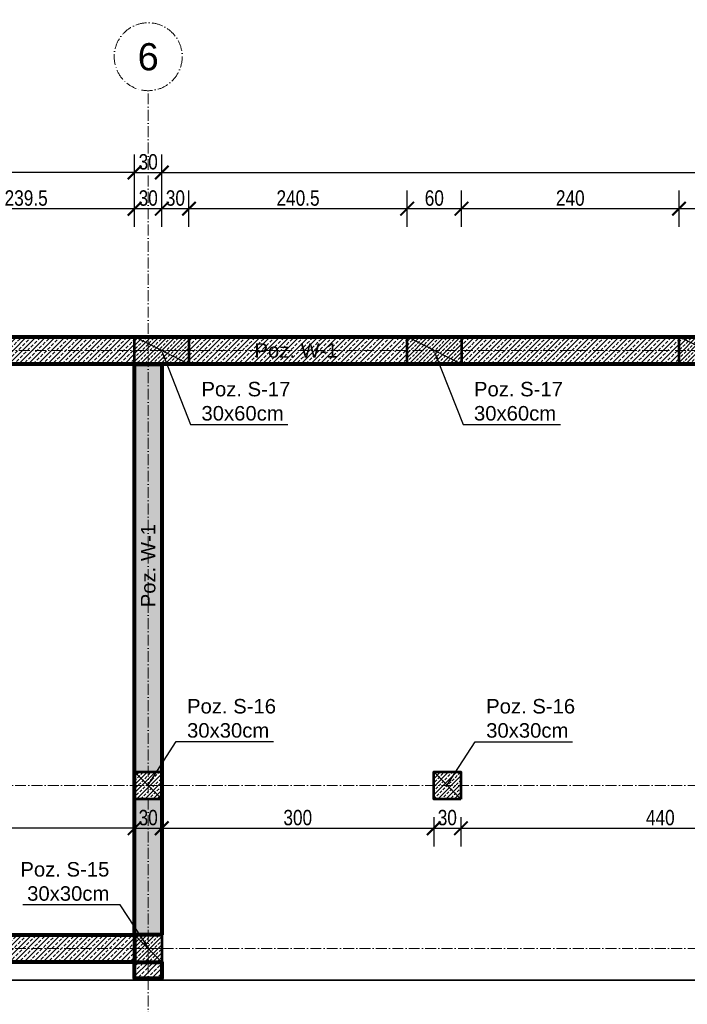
# Model space of a CAD drawing. Header units: inches. Extents: x 201967 to 338763, y -32705 to 30884.
# Tile 144 of 236: x 317392 to 318129, y 10554 to 11641. Entities that reach past the tile are written whole.
import ezdxf
from ezdxf.enums import TextEntityAlignment as Align

# ---------------------------------------------------------------- set-up
doc = ezdxf.new("R2010")
doc.units = ezdxf.units.IN
doc.header["$MEASUREMENT"] = 0
doc.linetypes.add('ACAD_ISO10W100', pattern=[18, 12, -3, 0, -3])
for name, color, linetype, lineweight in [('01 a KONSTRUKCJA żelbet', 94, 'Continuous', 80), ('01 a1 KONSTRUKCJA żelebet', 200, 'Continuous', 53), ('01h2 KONSTRUKCJA pozycje belki', 254, 'Continuous', 13), ('01h3 KONSTRUKCJA pozycje słupy', 252, 'Continuous', 13), ('11 OSIE ściany', 2, 'ACAD_ISO10W100', 5), ('20 KRESKOWANIE ścian', 63, 'Continuous', 5), ('90 WYMIAR', 155, 'Continuous', 9), ('_proj_MURY konstr', 1, 'Continuous', 20)]:
    doc.layers.add(name, color=color, linetype=linetype, lineweight=lineweight)
doc.styles.add('100 arial', font='arial.ttf', dxfattribs={"width": 0.8, "height": 17})
doc.styles.add('arialcce', font='arial.ttf')
doc.styles.add('OPIS', font='arial.ttf')
doc.styles.add('RomanS', font='romans.shx')
doc.dimstyles.new('100', dxfattribs={"dimscale": 10, "dimtxt": 17, "dimasz": 1.5, "dimexe": 2, "dimexo": 2, "dimgap": 0.3, "dimtad": 1, "dimdec": 1, "dimrnd": 0.5, "dimdsep": 46, "dimtxsty": '100 arial', "dimblk": 'ARCHTICK', "dimcen": 10, "dimclrd": 256, "dimclre": 256, "dimclrt": 256, "dimadec": 0, "dimazin": 0, "dimtfac": 1, "dimtdec": 1, "dimtix": 1, "dimtmove": 1, "dimatfit": 3, "dimfxl": 2, "dimfxlon": 1, "dimtolj": 1, "dimarcsym": 0})
doc.dimstyles.new('DIM100txt12', dxfattribs={"dimtxt": 12, "dimasz": 1.05, "dimexe": 0, "dimexo": 8, "dimgap": 4, "dimtad": 1, "dimdec": 7, "dimrnd": 0.5, "dimdsep": 46, "dimtxsty": 'RomanS', "dimblk1": 'DIM', "dimblk2": 'DIM', "dimsah": 1, "dimcen": 0.09, "dimse1": 1, "dimse2": 1, "dimclrt": 256, "dimadec": 1, "dimazin": 0, "dimtfac": 1, "dimtdec": 7, "dimtix": 1, "dimtofl": 0, "dimtmove": 2, "dimatfit": 3, "dimfxl": 1, "dimtolj": 1, "dimtzin": 0, "dimarcsym": 0})
pattern_1 = [(45, (0, -25), (-4.490128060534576, 4.490128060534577), []), (45, (4.490130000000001, -25), (-4.490128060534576, 4.490128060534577), [3.175, -1.5875])]
pattern_2 = [(45, (0, -5154.889396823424), (-5.303300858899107, 5.303300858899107), []), (45, (5.30330085, -5154.889396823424), (-5.303300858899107, 5.303300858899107), [3.75, -1.875])]

# ---------------------------------------------------------------- blocks, each defined once
blk = doc.blocks.new('_ARCHTICK')
at = {"color": 0, "linetype": 'ByBlock', "const_width": 0.15}
blk.add_lwpolyline([(-0.5, -0.5), (0.5, 0.5)], dxfattribs=at)
blk = doc.blocks.new('*D1156')
at = {"layer": '90 WYMIAR', "lineweight": -2, "transparency": 16777216}
for p, q in [((317534.1205437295, 11887.95220172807), (317534.1205437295, 11927.95220172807)), ((319054.1205437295, 11907.95220172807), (317534.1205437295, 11907.95220172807)), ((319054.1205437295, 11907.95220172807), (319054.1205437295, 11887.95220172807))]:
    blk.add_line(p, q, dxfattribs=at)
at = {"layer": 'Defpoints', "color": 0, "transparency": 16777216}
for p in [(319054.1205437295, 11915.75964808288), (317534.1205437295, 11907.95220172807), (317534.1205437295, 11409.25964808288)]:
    blk.add_point(p, dxfattribs=at)
at = {"layer": '90 WYMIAR', "lineweight": -2, "transparency": 16777216, "xscale": 15, "yscale": 15, "zscale": 15, "rotation": 180}
blk.add_blockref('_ARCHTICK', (317534.1205437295, 11907.95220172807), dxfattribs=at)
at = {"layer": '90 WYMIAR', "lineweight": -2, "transparency": 16777216, "xscale": 15, "yscale": 15, "zscale": 15}
blk.add_blockref('_ARCHTICK', (319054.1205437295, 11907.95220172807), dxfattribs=at)
at = {"layer": '90 WYMIAR', "transparency": 16777216, "insert": (318294.1205437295, 11919.63194251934), "char_height": 17, "attachment_point": 5, "style": '100 arial'}
blk.add_mtext('\\A1;1520', dxfattribs=at)
blk = doc.blocks.new('1 osie 1 część BPPZ')
at = {"layer": '11 OSIE ściany'}
for p, q in [((-3437.399999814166, -529.999028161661), (-3437.399999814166, 516.7509718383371)), ((-907.3999998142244, 230.0009718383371), (-4101.782290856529, 230.0009718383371)), ((-1237.399999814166, -249.9990929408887), (-4101.782290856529, -249.9990929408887)), ((-1237.399999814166, -429.999028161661), (-4101.782290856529, -429.999028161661))]:
    blk.add_line(p, q, dxfattribs=at)
blk.add_circle((-3437.399999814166, 554.2509718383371), 37.5, dxfattribs=at)
at = {"layer": '11 OSIE ściany', "style": 'arialcce'}
blk.add_text('6', height=30, dxfattribs=at).set_placement((-3437.399999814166, 554.2509718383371), align=Align.MIDDLE_CENTER)
blk = doc.blocks.new('*U1121')
at = {"lineweight": 5, "ltscale": 0.25}
h = blk.add_hatch(dxfattribs=at)
h.set_pattern_fill('ANSI33', color=5, style=0)
h.set_pattern_definition(pattern_1)
h.paths.add_polyline_path([(0, 0), (-7.105427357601e-16, -30), (30, -30), (30, 0)])
blk.add_lwpolyline([(0, 0), (-7.105427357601e-16, -30), (30, -30), (30, 0)], close=True)
at = {"layer": 'Defpoints'}
blk.add_line((0, 0), (30, -30), dxfattribs=at)
blk = doc.blocks.new('*U1125')
at = {"lineweight": 5, "ltscale": 0.25}
h = blk.add_hatch(dxfattribs=at)
h.set_pattern_fill('ANSI33', color=5, style=0)
h.set_pattern_definition(pattern_1)
h.paths.add_polyline_path([(0, 0), (-4.973799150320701e-15, -60), (30, -60), (30, 0)])
blk.add_lwpolyline([(0, 0), (-4.973799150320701e-15, -60), (30, -60), (30, 0)], close=True)
at = {"layer": 'Defpoints'}
blk.add_line((0, 0), (30, -60), dxfattribs=at)
blk = doc.blocks.new('1 słupy parter rozbudowa 2')
at = {"layer": '01 a1 KONSTRUKCJA żelebet', "xscale": -1, "rotation": 270}
for name, p in [('*U1125', (610, -14.99999999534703)), ('*U1125', (910.6575151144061, -15.00000000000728)), ('*U1125', (1210.657515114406, -15)), ('*U1121', (580, -495.0000647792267)), ('*U1121', (910, -495.0000647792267)), ('*U1121', (580, -675.0000647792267))]:
    blk.add_blockref(name, p, dxfattribs=at)
blk = doc.blocks.new('*D1161')
at = {"layer": '90 WYMIAR', "lineweight": -2, "transparency": 16777216}
for p, q in [((316969.1205437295, 11887.95220172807), (316969.1205437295, 11927.95220172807)), ((317534.1205437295, 11887.95220172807), (317534.1205437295, 11927.95220172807)), ((317534.1205437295, 11907.95220172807), (316969.1205437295, 11907.95220172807))]:
    blk.add_line(p, q, dxfattribs=at)
at = {"layer": 'Defpoints', "color": 0, "transparency": 16777216}
for p in [(316969.1205437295, 11907.95220172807), (316969.1205437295, 11562.50964808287), (317534.1205437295, 11409.25964808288)]:
    blk.add_point(p, dxfattribs=at)
at = {"layer": '90 WYMIAR', "lineweight": -2, "transparency": 16777216, "xscale": 15, "yscale": 15, "zscale": 15, "rotation": 180}
blk.add_blockref('_ARCHTICK', (316969.1205437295, 11907.95220172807), dxfattribs=at)
at = {"layer": '90 WYMIAR', "lineweight": -2, "transparency": 16777216, "xscale": 15, "yscale": 15, "zscale": 15}
blk.add_blockref('_ARCHTICK', (317534.1205437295, 11907.95220172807), dxfattribs=at)
at = {"layer": '90 WYMIAR', "transparency": 16777216, "insert": (317251.6205437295, 11919.63194251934), "char_height": 17, "attachment_point": 5, "style": '100 arial'}
blk.add_mtext('\\A1;565', dxfattribs=at)
blk = doc.blocks.new('DIM')
for p, q in [((7.275957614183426e-12, -13.00000000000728), (7.275957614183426e-12, 12.99999999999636)), ((8.000000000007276, -7.275957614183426e-12), (-7.999999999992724, -7.275957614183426e-12))]:
    blk.add_line(p, q)
at = {"const_width": 1.714285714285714}
blk.add_lwpolyline([(5.714285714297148, 5.714285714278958), (-5.71428571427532, -5.71428571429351)], dxfattribs=at)
blk = doc.blocks.new('*D1196')
at = {"layer": '90 WYMIAR', "lineweight": -2, "transparency": 16777216}
for p, q in [((316776.7828983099, 11749.88683149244), (316736.7828983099, 11749.88683149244)), ((316756.7828983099, 11275.75964808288), (316756.7828983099, 11749.88683149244)), ((316776.7828983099, 11275.75964808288), (316736.7828983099, 11275.75964808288))]:
    blk.add_line(p, q, dxfattribs=at)
at = {"layer": 'Defpoints', "color": 0, "transparency": 16777216}
for p in [(316756.7828983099, 11749.88683149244), (319054.1205437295, 11749.88683149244), (316869.7382526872, 11275.75964808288)]:
    blk.add_point(p, dxfattribs=at)
at = {"layer": '90 WYMIAR', "lineweight": -2, "transparency": 16777216, "xscale": 15, "yscale": 15, "zscale": 15}
for p, rotation in [((316756.7828983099, 11749.88683149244), 90), ((316756.7828983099, 11275.75964808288), 270)]:
    blk.add_blockref('_ARCHTICK', p, dxfattribs=dict(at, rotation=rotation))
at = {"layer": '90 WYMIAR', "transparency": 16777216, "insert": (316745.2828983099, 11512.82323978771), "char_height": 17, "attachment_point": 5, "rotation": 90, "style": '100 arial'}
blk.add_mtext('\\A1;474', dxfattribs=at)
blk = doc.blocks.new('*D1538')
at = {"layer": '90 WYMIAR', "lineweight": -2, "transparency": 16777216}
for p, q in [((317519.1205437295, 10760.75958330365), (317519.1205437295, 10728.53249348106)), ((317549.1205437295, 10760.75958330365), (317549.1205437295, 10728.53249348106)), ((317519.1205437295, 10748.53249348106), (317549.1205437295, 10748.53249348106))]:
    blk.add_line(p, q, dxfattribs=at)
at = {"layer": 'Defpoints', "color": 0, "transparency": 16777216}
for p in [(317519.1205437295, 10780.75958330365), (317549.1205437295, 10780.75958330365), (317549.1205437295, 10748.53249348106)]:
    blk.add_point(p, dxfattribs=at)
at = {"layer": '90 WYMIAR', "lineweight": -2, "transparency": 16777216, "xscale": 15, "yscale": 15, "zscale": 15, "rotation": 180}
blk.add_blockref('_ARCHTICK', (317519.1205437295, 10748.53249348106), dxfattribs=at)
at = {"layer": '90 WYMIAR', "lineweight": -2, "transparency": 16777216, "xscale": 15, "yscale": 15, "zscale": 15}
blk.add_blockref('_ARCHTICK', (317549.1205437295, 10748.53249348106), dxfattribs=at)
at = {"layer": '90 WYMIAR', "transparency": 16777216, "insert": (317534.1205437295, 10760.21803236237), "char_height": 17, "attachment_point": 5, "style": '100 arial'}
blk.add_mtext('\\A1;30', dxfattribs=at)
blk = doc.blocks.new('*D1539')
at = {"layer": '90 WYMIAR', "lineweight": -2, "transparency": 16777216}
for p, q in [((317549.1205437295, 10760.75958330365), (317549.1205437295, 10728.53249348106)), ((317849.1205437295, 10760.75958330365), (317849.1205437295, 10728.53249348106)), ((317549.1205437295, 10748.53249348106), (317849.1205437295, 10748.53249348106))]:
    blk.add_line(p, q, dxfattribs=at)
at = {"layer": 'Defpoints', "color": 0, "transparency": 16777216}
for p in [(317549.1205437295, 10780.75958330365), (317849.1205437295, 10780.75958330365), (317849.1205437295, 10748.53249348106)]:
    blk.add_point(p, dxfattribs=at)
at = {"layer": '90 WYMIAR', "lineweight": -2, "transparency": 16777216, "xscale": 15, "yscale": 15, "zscale": 15, "rotation": 180}
blk.add_blockref('_ARCHTICK', (317549.1205437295, 10748.53249348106), dxfattribs=at)
at = {"layer": '90 WYMIAR', "lineweight": -2, "transparency": 16777216, "xscale": 15, "yscale": 15, "zscale": 15}
blk.add_blockref('_ARCHTICK', (317849.1205437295, 10748.53249348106), dxfattribs=at)
at = {"layer": '90 WYMIAR', "transparency": 16777216, "insert": (317699.1205437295, 10760.21803236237), "char_height": 17, "attachment_point": 5, "style": '100 arial'}
blk.add_mtext('\\A1;300', dxfattribs=at)
blk = doc.blocks.new('*D1540')
at = {"layer": '90 WYMIAR', "lineweight": -2, "transparency": 16777216}
for p, q in [((317849.1205437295, 10760.75958330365), (317849.1205437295, 10728.53249348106)), ((317879.1205437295, 10760.75958330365), (317879.1205437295, 10728.53249348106)), ((317849.1205437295, 10748.53249348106), (317879.1205437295, 10748.53249348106))]:
    blk.add_line(p, q, dxfattribs=at)
at = {"layer": 'Defpoints', "color": 0, "transparency": 16777216}
for p in [(317849.1205437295, 10780.75958330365), (317879.1205437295, 10780.75958330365), (317879.1205437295, 10748.53249348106)]:
    blk.add_point(p, dxfattribs=at)
at = {"layer": '90 WYMIAR', "lineweight": -2, "transparency": 16777216, "xscale": 15, "yscale": 15, "zscale": 15, "rotation": 180}
blk.add_blockref('_ARCHTICK', (317849.1205437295, 10748.53249348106), dxfattribs=at)
at = {"layer": '90 WYMIAR', "lineweight": -2, "transparency": 16777216, "xscale": 15, "yscale": 15, "zscale": 15}
blk.add_blockref('_ARCHTICK', (317879.1205437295, 10748.53249348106), dxfattribs=at)
at = {"layer": '90 WYMIAR', "transparency": 16777216, "insert": (317864.1205437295, 10760.21803236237), "char_height": 17, "attachment_point": 5, "style": '100 arial'}
blk.add_mtext('\\A1;30', dxfattribs=at)
blk = doc.blocks.new('*D1541')
at = {"layer": '90 WYMIAR', "lineweight": -2, "transparency": 16777216}
for p, q in [((317879.1205437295, 10760.75958330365), (317879.1205437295, 10728.53249348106)), ((318319.1205437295, 10760.75958330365), (318319.1205437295, 10728.53249348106)), ((317879.1205437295, 10748.53249348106), (318319.1205437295, 10748.53249348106))]:
    blk.add_line(p, q, dxfattribs=at)
at = {"layer": 'Defpoints', "color": 0, "transparency": 16777216}
for p in [(317879.1205437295, 10780.75958330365), (318319.1205437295, 10780.75958330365), (318319.1205437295, 10748.53249348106)]:
    blk.add_point(p, dxfattribs=at)
at = {"layer": '90 WYMIAR', "lineweight": -2, "transparency": 16777216, "xscale": 15, "yscale": 15, "zscale": 15, "rotation": 180}
blk.add_blockref('_ARCHTICK', (317879.1205437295, 10748.53249348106), dxfattribs=at)
at = {"layer": '90 WYMIAR', "lineweight": -2, "transparency": 16777216, "xscale": 15, "yscale": 15, "zscale": 15}
blk.add_blockref('_ARCHTICK', (318319.1205437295, 10748.53249348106), dxfattribs=at)
at = {"layer": '90 WYMIAR', "transparency": 16777216, "insert": (318099.1205437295, 10760.21223427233), "char_height": 17, "attachment_point": 5, "style": '100 arial'}
blk.add_mtext('\\A1;440', dxfattribs=at)
blk = doc.blocks.new('*D1550')
at = {"layer": '90 WYMIAR', "lineweight": -2, "transparency": 16777216}
for p, q in [((316984.1205437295, 10728.53249348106), (316984.1205437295, 10768.53249348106)), ((317519.1205437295, 10760.75958330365), (317519.1205437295, 10728.53249348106)), ((317519.1205437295, 10748.53249348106), (316984.1205437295, 10748.53249348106))]:
    blk.add_line(p, q, dxfattribs=at)
at = {"layer": 'Defpoints', "color": 0, "transparency": 16777216}
for p in [(317519.1205437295, 10780.75958330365), (316984.1205437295, 10748.53249348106), (316984.1205437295, 10630.75964596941)]:
    blk.add_point(p, dxfattribs=at)
at = {"layer": '90 WYMIAR', "lineweight": -2, "transparency": 16777216, "xscale": 15, "yscale": 15, "zscale": 15, "rotation": 180}
blk.add_blockref('_ARCHTICK', (316984.1205437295, 10748.53249348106), dxfattribs=at)
at = {"layer": '90 WYMIAR', "lineweight": -2, "transparency": 16777216, "xscale": 15, "yscale": 15, "zscale": 15}
blk.add_blockref('_ARCHTICK', (317519.1205437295, 10748.53249348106), dxfattribs=at)
at = {"layer": '90 WYMIAR', "transparency": 16777216, "insert": (317251.6205437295, 10760.21803236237), "char_height": 17, "attachment_point": 5, "style": '100 arial'}
blk.add_mtext('\\A1;535', dxfattribs=at)
blk = doc.blocks.new('*D1565')
at = {"layer": '90 WYMIAR', "lineweight": -2, "transparency": 16777216}
for p, q in [((318119.7780588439, 11412.26559632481), (318119.7780588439, 11452.26559632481)), ((318179.7780588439, 11412.26559632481), (318179.7780588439, 11452.26559632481)), ((318179.7780588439, 11432.26559632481), (318119.7780588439, 11432.26559632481))]:
    blk.add_line(p, q, dxfattribs=at)
at = {"layer": 'Defpoints', "color": 0, "transparency": 16777216}
for p in [(318119.7780588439, 11432.26559632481), (318119.7780588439, 11290.75964808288), (318179.7780588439, 11290.75964808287)]:
    blk.add_point(p, dxfattribs=at)
at = {"layer": '90 WYMIAR', "lineweight": -2, "transparency": 16777216, "xscale": 15, "yscale": 15, "zscale": 15, "rotation": 180}
blk.add_blockref('_ARCHTICK', (318119.7780588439, 11432.26559632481), dxfattribs=at)
at = {"layer": '90 WYMIAR', "lineweight": -2, "transparency": 16777216, "xscale": 15, "yscale": 15, "zscale": 15}
blk.add_blockref('_ARCHTICK', (318179.7780588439, 11432.26559632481), dxfattribs=at)
at = {"layer": '90 WYMIAR', "transparency": 16777216, "insert": (318149.7780588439, 11443.94533711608), "char_height": 17, "attachment_point": 5, "style": '100 arial'}
blk.add_mtext('\\A1;60', dxfattribs=at)
blk = doc.blocks.new('*D1566')
at = {"layer": '90 WYMIAR', "lineweight": -2, "transparency": 16777216}
for p, q in [((317879.7780588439, 11412.26559632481), (317879.7780588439, 11452.26559632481)), ((318119.7780588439, 11412.26559632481), (318119.7780588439, 11452.26559632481)), ((318119.7780588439, 11432.26559632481), (317879.7780588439, 11432.26559632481))]:
    blk.add_line(p, q, dxfattribs=at)
at = {"layer": 'Defpoints', "color": 0, "transparency": 16777216}
for p in [(317879.7780588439, 11432.26559632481), (317879.7780588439, 11290.75964808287), (318119.7780588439, 11290.75964808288)]:
    blk.add_point(p, dxfattribs=at)
at = {"layer": '90 WYMIAR', "lineweight": -2, "transparency": 16777216, "xscale": 15, "yscale": 15, "zscale": 15, "rotation": 180}
blk.add_blockref('_ARCHTICK', (317879.7780588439, 11432.26559632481), dxfattribs=at)
at = {"layer": '90 WYMIAR', "lineweight": -2, "transparency": 16777216, "xscale": 15, "yscale": 15, "zscale": 15}
blk.add_blockref('_ARCHTICK', (318119.7780588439, 11432.26559632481), dxfattribs=at)
at = {"layer": '90 WYMIAR', "transparency": 16777216, "insert": (317999.7780588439, 11443.94533711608), "char_height": 17, "attachment_point": 5, "style": '100 arial'}
blk.add_mtext('\\A1;240', dxfattribs=at)
blk = doc.blocks.new('*D1567')
at = {"layer": '90 WYMIAR', "lineweight": -2, "transparency": 16777216}
for p, q in [((317819.7780588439, 11412.26559632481), (317819.7780588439, 11452.26559632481)), ((317879.7780588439, 11412.26559632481), (317879.7780588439, 11452.26559632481)), ((317879.7780588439, 11432.26559632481), (317819.7780588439, 11432.26559632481))]:
    blk.add_line(p, q, dxfattribs=at)
at = {"layer": 'Defpoints', "color": 0, "transparency": 16777216}
for p in [(317819.7780588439, 11432.26559632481), (317819.7780588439, 11290.75964808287), (317879.7780588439, 11290.75964808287)]:
    blk.add_point(p, dxfattribs=at)
at = {"layer": '90 WYMIAR', "lineweight": -2, "transparency": 16777216, "xscale": 15, "yscale": 15, "zscale": 15, "rotation": 180}
blk.add_blockref('_ARCHTICK', (317819.7780588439, 11432.26559632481), dxfattribs=at)
at = {"layer": '90 WYMIAR', "lineweight": -2, "transparency": 16777216, "xscale": 15, "yscale": 15, "zscale": 15}
blk.add_blockref('_ARCHTICK', (317879.7780588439, 11432.26559632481), dxfattribs=at)
at = {"layer": '90 WYMIAR', "transparency": 16777216, "insert": (317849.7780588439, 11443.94533711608), "char_height": 17, "attachment_point": 5, "style": '100 arial'}
blk.add_mtext('\\A1;60', dxfattribs=at)
blk = doc.blocks.new('*D1568')
at = {"layer": '90 WYMIAR', "lineweight": -2, "transparency": 16777216}
for p, q in [((317579.1205437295, 11412.26559632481), (317579.1205437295, 11452.26559632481)), ((317819.7780588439, 11412.26559632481), (317819.7780588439, 11452.26559632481)), ((317819.7780588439, 11432.26559632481), (317579.1205437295, 11432.26559632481))]:
    blk.add_line(p, q, dxfattribs=at)
at = {"layer": 'Defpoints', "color": 0, "transparency": 16777216}
for p in [(317579.1205437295, 11432.26559632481), (317579.1205437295, 11290.75964808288), (317819.7780588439, 11290.75964808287)]:
    blk.add_point(p, dxfattribs=at)
at = {"layer": '90 WYMIAR', "lineweight": -2, "transparency": 16777216, "xscale": 15, "yscale": 15, "zscale": 15, "rotation": 180}
blk.add_blockref('_ARCHTICK', (317579.1205437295, 11432.26559632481), dxfattribs=at)
at = {"layer": '90 WYMIAR', "lineweight": -2, "transparency": 16777216, "xscale": 15, "yscale": 15, "zscale": 15}
blk.add_blockref('_ARCHTICK', (317819.7780588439, 11432.26559632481), dxfattribs=at)
at = {"layer": '90 WYMIAR', "transparency": 16777216, "insert": (317699.4493012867, 11443.94533711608), "char_height": 17, "attachment_point": 5, "style": '100 arial'}
blk.add_mtext('\\A1;240.5', dxfattribs=at)
blk = doc.blocks.new('*D1569')
at = {"layer": '90 WYMIAR', "lineweight": -2, "transparency": 16777216}
for p, q in [((317549.1205437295, 11412.26559632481), (317549.1205437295, 11452.26559632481)), ((317579.1205437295, 11412.26559632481), (317579.1205437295, 11452.26559632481)), ((317579.1205437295, 11432.26559632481), (317549.1205437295, 11432.26559632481))]:
    blk.add_line(p, q, dxfattribs=at)
at = {"layer": 'Defpoints', "color": 0, "transparency": 16777216}
for p in [(317549.1205437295, 11432.26559632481), (317579.1205437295, 11290.75964808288), (317549.1205437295, 11260.75964808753)]:
    blk.add_point(p, dxfattribs=at)
at = {"layer": '90 WYMIAR', "lineweight": -2, "transparency": 16777216, "xscale": 15, "yscale": 15, "zscale": 15, "rotation": 180}
blk.add_blockref('_ARCHTICK', (317549.1205437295, 11432.26559632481), dxfattribs=at)
at = {"layer": '90 WYMIAR', "lineweight": -2, "transparency": 16777216, "xscale": 15, "yscale": 15, "zscale": 15}
blk.add_blockref('_ARCHTICK', (317579.1205437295, 11432.26559632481), dxfattribs=at)
at = {"layer": '90 WYMIAR', "transparency": 16777216, "insert": (317564.1205437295, 11443.95113520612), "char_height": 17, "attachment_point": 5, "style": '100 arial'}
blk.add_mtext('\\A1;30', dxfattribs=at)
blk = doc.blocks.new('*D1570')
at = {"layer": '90 WYMIAR', "lineweight": -2, "transparency": 16777216}
for p, q in [((317519.1205437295, 11412.26559632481), (317519.1205437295, 11452.26559632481)), ((317549.1205437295, 11412.26559632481), (317549.1205437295, 11452.26559632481)), ((317549.1205437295, 11432.26559632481), (317519.1205437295, 11432.26559632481))]:
    blk.add_line(p, q, dxfattribs=at)
at = {"layer": 'Defpoints', "color": 0, "transparency": 16777216}
for p in [(317519.1205437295, 11432.26559632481), (317519.1205437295, 11275.75964808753), (317549.1205437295, 11260.75964808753)]:
    blk.add_point(p, dxfattribs=at)
at = {"layer": '90 WYMIAR', "lineweight": -2, "transparency": 16777216, "xscale": 15, "yscale": 15, "zscale": 15, "rotation": 180}
blk.add_blockref('_ARCHTICK', (317519.1205437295, 11432.26559632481), dxfattribs=at)
at = {"layer": '90 WYMIAR', "lineweight": -2, "transparency": 16777216, "xscale": 15, "yscale": 15, "zscale": 15}
blk.add_blockref('_ARCHTICK', (317549.1205437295, 11432.26559632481), dxfattribs=at)
at = {"layer": '90 WYMIAR', "transparency": 16777216, "insert": (317534.1205437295, 11443.95113520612), "char_height": 17, "attachment_point": 5, "style": '100 arial'}
blk.add_mtext('\\A1;30', dxfattribs=at)
blk = doc.blocks.new('*D1571')
at = {"layer": '90 WYMIAR', "lineweight": -2, "transparency": 16777216}
for p, q in [((317279.7780588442, 11412.26559632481), (317279.7780588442, 11452.26559632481)), ((317519.1205437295, 11412.26559632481), (317519.1205437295, 11452.26559632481)), ((317519.1205437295, 11432.26559632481), (317279.7780588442, 11432.26559632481))]:
    blk.add_line(p, q, dxfattribs=at)
at = {"layer": 'Defpoints', "color": 0, "transparency": 16777216}
for p in [(317279.7780588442, 11432.26559632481), (317279.7780588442, 11275.75964808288), (317519.1205437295, 11275.75964808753)]:
    blk.add_point(p, dxfattribs=at)
at = {"layer": '90 WYMIAR', "lineweight": -2, "transparency": 16777216, "xscale": 15, "yscale": 15, "zscale": 15, "rotation": 180}
blk.add_blockref('_ARCHTICK', (317279.7780588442, 11432.26559632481), dxfattribs=at)
at = {"layer": '90 WYMIAR', "lineweight": -2, "transparency": 16777216, "xscale": 15, "yscale": 15, "zscale": 15}
blk.add_blockref('_ARCHTICK', (317519.1205437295, 11432.26559632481), dxfattribs=at)
at = {"layer": '90 WYMIAR', "transparency": 16777216, "insert": (317399.4493012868, 11443.95113520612), "char_height": 17, "attachment_point": 5, "style": '100 arial'}
blk.add_mtext('\\A1;239.5', dxfattribs=at)
blk = doc.blocks.new('*D1575')
at = {"layer": '90 WYMIAR', "lineweight": -2, "transparency": 16777216}
for p, q in [((316984.1205437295, 11452.26559632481), (316984.1205437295, 11492.26559632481)), ((317519.1205437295, 11452.26559632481), (317519.1205437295, 11492.26559632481)), ((317519.1205437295, 11472.26559632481), (316984.1205437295, 11472.26559632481))]:
    blk.add_line(p, q, dxfattribs=at)
at = {"layer": 'Defpoints', "color": 0, "transparency": 16777216}
for p in [(316984.1205437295, 11472.26559632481), (316984.1205437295, 11290.75964808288), (317519.1205437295, 11260.75964808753)]:
    blk.add_point(p, dxfattribs=at)
at = {"layer": '90 WYMIAR', "lineweight": -2, "transparency": 16777216, "xscale": 15, "yscale": 15, "zscale": 15, "rotation": 180}
blk.add_blockref('_ARCHTICK', (316984.1205437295, 11472.26559632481), dxfattribs=at)
at = {"layer": '90 WYMIAR', "lineweight": -2, "transparency": 16777216, "xscale": 15, "yscale": 15, "zscale": 15}
blk.add_blockref('_ARCHTICK', (317519.1205437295, 11472.26559632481), dxfattribs=at)
at = {"layer": '90 WYMIAR', "transparency": 16777216, "insert": (317251.6205437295, 11483.95113520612), "char_height": 17, "attachment_point": 5, "style": '100 arial'}
blk.add_mtext('\\A1;535', dxfattribs=at)
blk = doc.blocks.new('*D1577')
at = {"layer": '90 WYMIAR', "lineweight": -2, "transparency": 16777216}
for p, q in [((317519.1205437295, 11452.26559632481), (317519.1205437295, 11492.26559632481)), ((317549.1205437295, 11452.26559632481), (317549.1205437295, 11492.26559632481)), ((317519.1205437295, 11472.26559632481), (317549.1205437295, 11472.26559632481))]:
    blk.add_line(p, q, dxfattribs=at)
at = {"layer": 'Defpoints', "color": 0, "transparency": 16777216}
for p in [(317549.1205437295, 11472.26559632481), (317519.1205437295, 11260.75964808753), (317549.1205437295, 11260.75964808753)]:
    blk.add_point(p, dxfattribs=at)
at = {"layer": '90 WYMIAR', "lineweight": -2, "transparency": 16777216, "xscale": 15, "yscale": 15, "zscale": 15, "rotation": 180}
blk.add_blockref('_ARCHTICK', (317519.1205437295, 11472.26559632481), dxfattribs=at)
at = {"layer": '90 WYMIAR', "lineweight": -2, "transparency": 16777216, "xscale": 15, "yscale": 15, "zscale": 15}
blk.add_blockref('_ARCHTICK', (317549.1205437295, 11472.26559632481), dxfattribs=at)
at = {"layer": '90 WYMIAR', "transparency": 16777216, "insert": (317534.1205437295, 11483.95113520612), "char_height": 17, "attachment_point": 5, "style": '100 arial'}
blk.add_mtext('\\A1;30', dxfattribs=at)
blk = doc.blocks.new('*D1578')
at = {"layer": '90 WYMIAR', "lineweight": -2, "transparency": 16777216}
for p, q in [((317549.1205437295, 11452.26559632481), (317549.1205437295, 11492.26559632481)), ((319289.1205437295, 11452.26559632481), (319289.1205437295, 11492.26559632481)), ((317549.1205437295, 11472.26559632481), (319289.1205437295, 11472.26559632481))]:
    blk.add_line(p, q, dxfattribs=at)
at = {"layer": 'Defpoints', "color": 0, "transparency": 16777216}
for p in [(319289.1205437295, 11472.26559632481), (319289.1205437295, 11290.75964808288), (317549.1205437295, 11260.75964808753)]:
    blk.add_point(p, dxfattribs=at)
at = {"layer": '90 WYMIAR', "lineweight": -2, "transparency": 16777216, "xscale": 15, "yscale": 15, "zscale": 15, "rotation": 180}
blk.add_blockref('_ARCHTICK', (317549.1205437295, 11472.26559632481), dxfattribs=at)
at = {"layer": '90 WYMIAR', "lineweight": -2, "transparency": 16777216, "xscale": 15, "yscale": 15, "zscale": 15}
blk.add_blockref('_ARCHTICK', (319289.1205437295, 11472.26559632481), dxfattribs=at)
at = {"layer": '90 WYMIAR', "transparency": 16777216, "insert": (318419.1205437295, 11483.94533711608), "char_height": 17, "attachment_point": 5, "style": '100 arial'}
blk.add_mtext('\\A1;1740', dxfattribs=at)

msp = doc.modelspace()

# ---------------------------------------------------------------- hatches: boundary and pattern name
at = {"layer": '20 KRESKOWANIE ścian'}
h = msp.add_hatch(dxfattribs=at)
h.set_pattern_fill('ANSI33', color=256, scale=30)
h.set_pattern_definition([(45, (-2460.000000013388, -5124.889396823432), (-5.303300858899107, 5.303300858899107), []), (45, (-2454.696699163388, -5124.889396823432), (-5.303300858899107, 5.303300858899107), [3.75, -1.875])])
h.paths.add_polyline_path([(317519.1205437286, 11290.75964808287), (317279.7780588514, 11290.75964808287), (317279.778058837, 11260.75964808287), (317519.1205437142, 11260.75964808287)])
h = msp.add_hatch(dxfattribs=at)
h.set_pattern_fill('ANSI33', color=256, scale=30)
h.set_pattern_definition([(45, (-2159.342484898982, -5124.889396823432), (-5.303300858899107, 5.303300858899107), []), (45, (-2154.039184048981, -5124.889396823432), (-5.303300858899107, 5.303300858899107), [3.75, -1.875])])
h.paths.add_polyline_path([(317819.778058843, 11290.75964808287), (317579.1205437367, 11290.75964808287), (317579.1205437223, 11260.75964808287), (317819.7780588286, 11260.75964808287)])
h = msp.add_hatch(dxfattribs=at)
h.set_pattern_fill('ANSI33', color=256, scale=30)
h.set_pattern_definition([(45, (-1859.342484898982, -5124.889396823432), (-5.303300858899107, 5.303300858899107), []), (45, (-1854.039184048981, -5124.889396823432), (-5.303300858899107, 5.303300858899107), [3.75, -1.875])])
h.paths.add_polyline_path([(318119.778058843, 11290.75964808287), (317879.7780588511, 11290.75964808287), (317879.7780588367, 11260.75964808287), (318119.7780588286, 11260.75964808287)])
h = msp.add_hatch(dxfattribs=at)
h.set_pattern_fill('ANSI33', color=256, scale=30)
h.set_pattern_definition(pattern_2)
h.paths.add_polyline_path([(317549.1205437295, 10780.75958330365), (317519.1205437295, 10780.75958330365), (317519.1205437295, 10630.75958330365), (317549.1205437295, 10630.75958330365)])
h.paths.add_polyline_path([(316984.1205437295, 10950.75964596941), (316954.1205437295, 10950.75964596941), (316954.1205437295, 10630.75964596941), (316984.1205437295, 10630.75964596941)])
h.paths.add_polyline_path([(316984.1205437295, 11260.75964808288), (316954.1205437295, 11260.75964808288), (316954.1205437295, 10980.75964596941), (316984.1205437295, 10980.75964596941)])
h.paths.add_polyline_path([(317549.1205437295, 11260.75964808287), (317519.1205437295, 11260.75964808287), (317519.1205437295, 10810.75958330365), (317549.1205437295, 10810.75958330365)])
h = msp.add_hatch(dxfattribs=at)
h.set_pattern_fill('ANSI33', color=256, scale=30)
h.set_pattern_definition(pattern_2)
h.paths.add_polyline_path([(317519.1205437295, 10630.75961463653), (316984.1205437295, 10630.75964596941), (316984.1205437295, 10600.75958330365), (317519.1205437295, 10600.75955197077)])
h.paths.add_polyline_path([(317549.1205437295, 10600.75952063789), (317519.1205437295, 10600.75952063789), (317519.1205437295, 10582.75958330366), (317549.1205437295, 10582.75958330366)])

# ---------------------------------------------------------------- linework, layer by layer
at = {"layer": '01 a KONSTRUKCJA żelbet'}
for points in [[(319619.120543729, 11260.75964808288), (316984.1205437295, 11260.75964808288), (316984.1205437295, 11290.75964808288), (319619.120543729, 11290.75964808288)], [(317549.1205437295, 10630.75958330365), (317519.1205437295, 10630.75958330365), (317519.1205437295, 11260.75964808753), (317549.1205437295, 11260.75964808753)], [(317519.1205437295, 10600.75955197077), (316984.1205437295, 10600.75958330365), (316984.1205437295, 10630.75964596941), (317519.1205437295, 10630.75961463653)], [(317519.1205437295, 10600.75952063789), (317549.1205437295, 10600.75952063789), (317549.1205437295, 10582.75958330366), (317519.1205437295, 10582.75958330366)]]:
    msp.add_lwpolyline(points, close=True, dxfattribs=at)
at = {"layer": '_proj_MURY konstr', "color": 3, "lineweight": 35}
msp.add_line((318195.7382526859, 10580.75964596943), (316934.7382526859, 10580.75964596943), dxfattribs=at)

# ---------------------------------------------------------------- block references
at = {"layer": '01 a1 KONSTRUKCJA żelebet'}
msp.add_blockref('1 słupy parter rozbudowa 2', (316969.1205437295, 11275.75964808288), dxfattribs=at)
at = {"layer": '11 OSIE ściany'}
msp.add_blockref('1 osie 1 część BPPZ', (320971.5205435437, 11045.75867624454), dxfattribs=at)

# ---------------------------------------------------------------- texts
at = {"layer": '01h2 KONSTRUKCJA pozycje belki', "insert": (317697.2901321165, 11275.72002381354), "char_height": 16, "attachment_point": 5, "style": 'OPIS'}
msp.add_mtext('Poz. W-1', dxfattribs=at)
at = {"layer": '01h2 KONSTRUKCJA pozycje belki', "insert": (317534.1205437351, 11038.39149222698), "char_height": 16, "attachment_point": 5, "rotation": 89.99999999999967, "style": 'OPIS'}
msp.add_mtext('Poz. W-1', dxfattribs=at)
at = {"layer": '01h3 KONSTRUKCJA pozycje słupy', "char_height": 16, "style": 'OPIS'}
for s, insert, attachment_point in [('Poz. S-17\\P30x60cm', (317592.875493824, 11219.74464990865), 4), ('Poz. S-17\\P30x60cm', (317893.5330089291, 11219.74464990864), 4), ('Poz. S-16\\P30x30cm', (317576.9911981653, 10869.7786522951), 4), ('Poz. S-16\\P30x30cm', (317906.9911981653, 10869.74464990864), 4), ('Poz. S-15\\P30x30cm', (317491.2498245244, 10689.77871707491), 6)]:
    msp.add_mtext(s, dxfattribs=dict(at, insert=insert, attachment_point=attachment_point))

# ---------------------------------------------------------------- dimensions: what is measured, and where the dimension line sits
at = {"layer": '90 WYMIAR'}
for base, p1, p2, picture, middle in [((316969.1205437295, 11907.95220172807), (317534.1205437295, 11409.25964808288), (316969.1205437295, 11562.50964808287), '*D1161', (317251.6205437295, 11919.63194251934)), ((317534.1205437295, 11907.95220172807), (319054.1205437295, 11915.75964808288), (317534.1205437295, 11409.25964808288), '*D1156', (318294.1205437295, 11919.63194251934)), ((316984.1205437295, 11472.26559632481), (317519.1205437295, 11260.75964808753), (316984.1205437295, 11290.75964808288), '*D1575', (317251.6205437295, 11483.95113520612)), ((317549.1205437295, 11472.26559632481), (317519.1205437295, 11260.75964808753), (317549.1205437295, 11260.75964808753), '*D1577', (317534.1205437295, 11483.95113520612)), ((319289.1205437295, 11472.26559632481), (317549.1205437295, 11260.75964808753), (319289.1205437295, 11290.75964808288), '*D1578', (318419.1205437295, 11483.94533711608)), ((317279.7780588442, 11432.26559632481), (317519.1205437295, 11275.75964808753), (317279.7780588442, 11275.75964808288), '*D1571', (317399.4493012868, 11443.95113520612)), ((317519.1205437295, 11432.26559632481), (317549.1205437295, 11260.75964808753), (317519.1205437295, 11275.75964808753), '*D1570', (317534.1205437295, 11443.95113520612)), ((317549.1205437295, 11432.26559632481), (317579.1205437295, 11290.75964808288), (317549.1205437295, 11260.75964808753), '*D1569', (317564.1205437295, 11443.95113520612)), ((317579.1205437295, 11432.26559632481), (317819.7780588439, 11290.75964808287), (317579.1205437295, 11290.75964808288), '*D1568', (317699.4493012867, 11443.94533711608)), ((317819.7780588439, 11432.26559632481), (317879.7780588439, 11290.75964808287), (317819.7780588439, 11290.75964808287), '*D1567', (317849.7780588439, 11443.94533711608)), ((317879.7780588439, 11432.26559632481), (318119.7780588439, 11290.75964808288), (317879.7780588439, 11290.75964808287), '*D1566', (317999.7780588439, 11443.94533711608)), ((318119.7780588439, 11432.26559632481), (318179.7780588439, 11290.75964808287), (318119.7780588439, 11290.75964808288), '*D1565', (318149.7780588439, 11443.94533711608)), ((316984.1205437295, 10748.53249348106), (317519.1205437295, 10780.75958330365), (316984.1205437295, 10630.75964596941), '*D1550', (317251.6205437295, 10760.21803236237)), ((317549.1205437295, 10748.53249348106), (317519.1205437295, 10780.75958330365), (317549.1205437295, 10780.75958330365), '*D1538', (317534.1205437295, 10760.21803236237)), ((317849.1205437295, 10748.53249348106), (317549.1205437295, 10780.75958330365), (317849.1205437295, 10780.75958330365), '*D1539', (317699.1205437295, 10760.21803236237)), ((317879.1205437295, 10748.53249348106), (317849.1205437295, 10780.75958330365), (317879.1205437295, 10780.75958330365), '*D1540', (317864.1205437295, 10760.21803236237)), ((318319.1205437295, 10748.53249348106), (317879.1205437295, 10780.75958330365), (318319.1205437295, 10780.75958330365), '*D1541', (318099.1205437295, 10760.21223427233))]:
    dim = msp.add_linear_dim(base=base, p1=p1, p2=p2, dimstyle='100', dxfattribs=at)
    dim.commit()
    dim.dimension.update_dxf_attribs({"geometry": picture, "text_midpoint": middle})
dim = msp.add_linear_dim(base=(316756.7828983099, 11749.88683149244), p1=(316869.7382526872, 11275.75964808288), p2=(319054.1205437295, 11749.88683149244), angle=90, dimstyle='100', dxfattribs=at)
dim.commit()
dim.dimension.update_dxf_attribs({"geometry": '*D1196', "text_midpoint": (316745.2828983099, 11512.82323978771)})

# ---------------------------------------------------------------- leaders
at = {"layer": '01h3 KONSTRUKCJA pozycje słupy', "annotation_type": 0, "has_hookline": 1}
for points, hookline_direction, text_width in [([(317549.4210547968, 11274.12673440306), (317580.875493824, 11194.10026609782), (317588.875493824, 11194.10026609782)], 0, 95.41064120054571), ([(317850.0785699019, 11274.12673440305), (317881.5330089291, 11194.10026609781), (317889.5330089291, 11194.10026609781)], 0, 95.41064120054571), ([(317533.5367591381, 10795.79731999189), (317564.9911981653, 10844.13426848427), (317572.9911981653, 10844.13426848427)], 0, 95.39972714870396), ([(317863.5367591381, 10795.76331760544), (317894.9911981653, 10844.10026609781), (317902.9911981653, 10844.10026609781)], 0, 95.39972714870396), ([(317534.7042635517, 10615.7973847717), (317503.2498245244, 10664.13433326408), (317495.2498245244, 10664.13433326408)], 1, 95.53069577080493)]:
    msp.add_leader(points, dimstyle='DIM100txt12', override={"dimasz": 8, "dimgap": 4, "dimtad": 1}, dxfattribs=dict(at, hookline_direction=hookline_direction, text_width=text_width))

doc.saveas('drawing.dxf')
